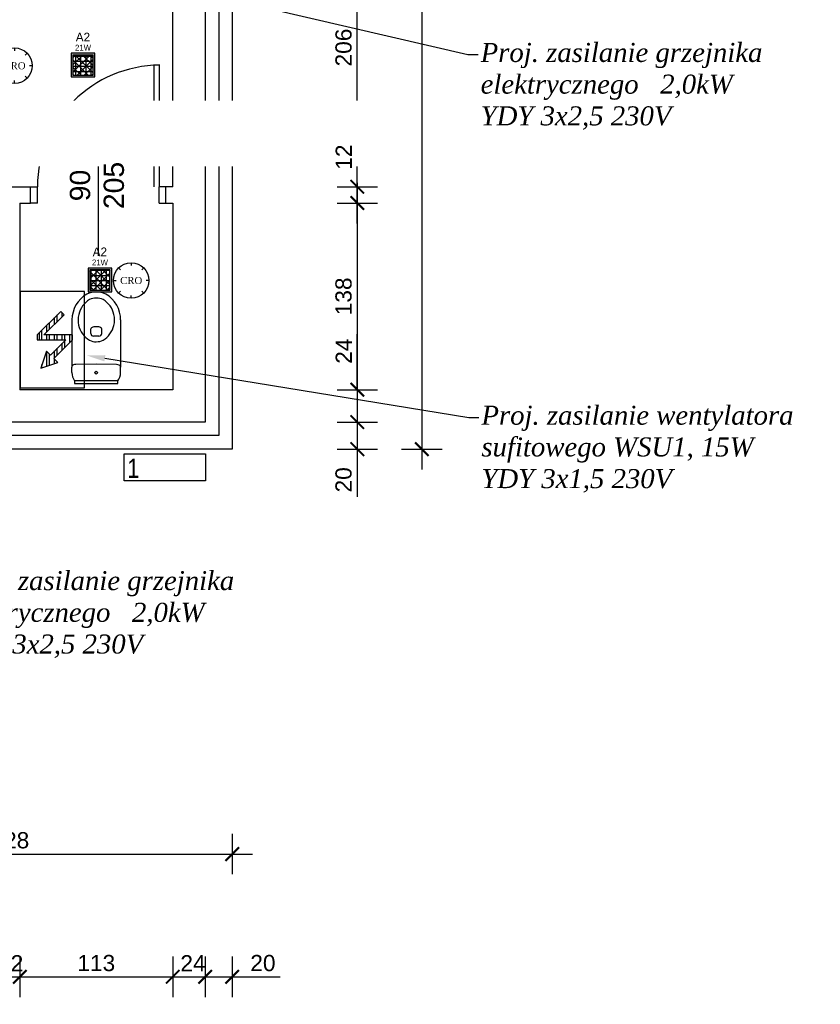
# Model space of a CAD drawing. Header units: millimetres. Extents: x 76855 to 99678, y -15103 to -11972.
# Tile 13 of 28: x 78967 to 79558, y -14299 to -13571. Entities that reach past the tile are written whole.
import ezdxf
from ezdxf.enums import TextEntityAlignment as Align

# ---------------------------------------------------------------- set-up
doc = ezdxf.new("R2010")
doc.units = ezdxf.units.MM
doc.header["$LTSCALE"] = 100
doc.header["$MEASUREMENT"] = 0
doc.linetypes.add('DASHED', pattern=[0.75, 0.5, -0.25])
doc.layers.add('!OPSY', color=142, linetype='Continuous', lineweight=18)
doc.layers.add('E_Opisy', color=232, linetype='Continuous', lineweight=9)
for name, color, linetype in [('#KIE_Czujka ruchu i obecności', 36, 'Continuous'), ('#KIE_PZ urządzenia', 172, 'Continuous'), ('E_OPRAWY_LUXIONA', 232, 'Continuous'), ('LL_PODSTAWOWE', 1, 'Continuous'), ('Okno', 4, 'Continuous'), ('otwór', 1, 'Continuous'), ('Warstwa1', 1, 'Continuous'), ('WENTYLACJAPRZER', 1, 'DASHED'), ('WYMIARY', 1, 'Continuous'), ('wyposażenie', 4, 'Continuous')]:
    doc.layers.add(name, color=color, linetype=linetype)
doc.layers.add('#KIE_Opisy techniczne', color=7, linetype='Continuous', true_color=0x3f6732)
doc.styles.add('ARIAL', font='times.ttf', dxfattribs={"width": 0.8, "oblique": 15, "height": 0.2})
doc.styles.add('CDMSTYLE', font='CDMSIMPL', dxfattribs={"width": 0.8, "bigfont": 'CDMBIGPL'})
doc.styles.add('styl1', font='ARIAL.TTF', dxfattribs={"height": 12})
doc.styles.add('styl2', font='TIMES.TTF', dxfattribs={"height": 150})
doc.styles.add('styl4', font='TIMES.TTF', dxfattribs={"height": 100})
doc.linetypes.add('BATTING', pattern='A,0.0001,-0.1,[134,ltypeshp.shx,S=0.1,R=0,X=-0.1,Y=0],-0.2,[134,ltypeshp.shx,S=0.1,R=180,X=0.1,Y=0],-0.1', length=0.4001)
doc.dimstyles.new('2222', dxfattribs={"dimtxt": 12, "dimasz": 10, "dimexe": 15, "dimexo": 15, "dimgap": 4, "dimtad": 1, "dimtxsty": 'styl1', "dimblk": 'ARCHTICK', "dimcen": 2.5, "dimdle": 15, "dimclrd": 1, "dimclre": 1, "dimclrt": 4, "dimadec": 0, "dimazin": 0, "dimtfac": 1, "dimtmove": 0, "dimatfit": 3, "dimldrblk": 'ARCHTICK', "dimfxl": 15, "dimfxlon": 1, "dimlwd": 25, "dimlwe": 25, "dimarcsym": 0})

# ---------------------------------------------------------------- blocks, each defined once
blk = doc.blocks.new('_ArchTick')
at = {"layer": 'Warstwa1', "color": 0, "const_width": 0.15}
blk.add_lwpolyline([(-0.5, -0.5), (0.5, 0.5)], dxfattribs=at)
blk = doc.blocks.new('*D234')
at = {"layer": 'Defpoints', "color": 0, "linetype": 'ByBlock'}
for p in [(78859.75, -13909.18), (78954.75, -13909.18), (78954.75, -14278.9)]:
    blk.add_point(p, dxfattribs=at)
at = {"layer": 'WYMIARY', "color": 1, "linetype": 'ByBlock', "lineweight": 25}
for p, q in [((78859.75, -14263.9), (78859.75, -14293.9)), ((78954.75, -14263.9), (78954.75, -14293.9)), ((78844.75, -14278.9), (78969.75, -14278.9))]:
    blk.add_line(p, q, dxfattribs=at)
at = {"layer": 'WYMIARY', "color": 1, "linetype": 'ByBlock', "lineweight": 25, "xscale": 10, "yscale": 10, "zscale": 10, "rotation": 180}
blk.add_blockref('_ArchTick', (78859.75, -14278.9), dxfattribs=at)
at = {"layer": 'WYMIARY', "color": 1, "linetype": 'ByBlock', "lineweight": 25, "xscale": 10, "yscale": 10, "zscale": 10}
blk.add_blockref('_ArchTick', (78954.75, -14278.9), dxfattribs=at)
at = {"layer": 'WYMIARY', "color": 4, "linetype": 'ByBlock', "insert": (78907.25, -14268.78), "char_height": 12, "attachment_point": 5, "style": 'styl1'}
blk.add_mtext('95', dxfattribs=at)
blk = doc.blocks.new('*D235')
at = {"layer": 'Defpoints', "color": 0, "linetype": 'ByBlock'}
for p in [(78954.75, -13909.18), (78966.75, -13909.18), (78966.75, -14278.9)]:
    blk.add_point(p, dxfattribs=at)
at = {"layer": 'WYMIARY', "color": 1, "linetype": 'ByBlock', "lineweight": 25}
for p, q in [((78954.75, -14263.9), (78954.75, -14293.9)), ((78966.75, -14263.9), (78966.75, -14293.9)), ((78939.75, -14278.9), (78981.75, -14278.9))]:
    blk.add_line(p, q, dxfattribs=at)
at = {"layer": 'WYMIARY', "color": 1, "linetype": 'ByBlock', "lineweight": 25, "xscale": 10, "yscale": 10, "zscale": 10, "rotation": 180}
blk.add_blockref('_ArchTick', (78954.75, -14278.9), dxfattribs=at)
at = {"layer": 'WYMIARY', "color": 1, "linetype": 'ByBlock', "lineweight": 25, "xscale": 10, "yscale": 10, "zscale": 10}
blk.add_blockref('_ArchTick', (78966.75, -14278.9), dxfattribs=at)
at = {"layer": 'WYMIARY', "color": 4, "linetype": 'ByBlock', "insert": (78960.01, -14268.88), "char_height": 12, "attachment_point": 5, "style": 'styl1'}
blk.add_mtext('12', dxfattribs=at)
blk = doc.blocks.new('*D236')
at = {"layer": 'Defpoints', "color": 0, "linetype": 'ByBlock'}
for p in [(78966.75, -13909.18), (79079.75, -13909.18), (79079.75, -14278.9)]:
    blk.add_point(p, dxfattribs=at)
at = {"layer": 'WYMIARY', "color": 1, "linetype": 'ByBlock', "lineweight": 25}
for p, q in [((78966.75, -14263.9), (78966.75, -14293.9)), ((79079.75, -14263.9), (79079.75, -14293.9)), ((78951.75, -14278.9), (79094.75, -14278.9))]:
    blk.add_line(p, q, dxfattribs=at)
at = {"layer": 'WYMIARY', "color": 1, "linetype": 'ByBlock', "lineweight": 25, "xscale": 10, "yscale": 10, "zscale": 10, "rotation": 180}
blk.add_blockref('_ArchTick', (78966.75, -14278.9), dxfattribs=at)
at = {"layer": 'WYMIARY', "color": 1, "linetype": 'ByBlock', "lineweight": 25, "xscale": 10, "yscale": 10, "zscale": 10}
blk.add_blockref('_ArchTick', (79079.75, -14278.9), dxfattribs=at)
at = {"layer": 'WYMIARY', "color": 4, "linetype": 'ByBlock', "insert": (79023.25, -14268.77), "char_height": 12, "attachment_point": 5, "style": 'styl1'}
blk.add_mtext('113', dxfattribs=at)
blk = doc.blocks.new('*D237')
at = {"layer": 'Defpoints', "color": 0, "linetype": 'ByBlock'}
for p in [(79079.75, -13909.18), (79103.75, -13909.18), (79103.75, -14278.9)]:
    blk.add_point(p, dxfattribs=at)
at = {"layer": 'WYMIARY', "color": 1, "linetype": 'ByBlock', "lineweight": 25}
for p, q in [((79079.75, -14263.9), (79079.75, -14293.9)), ((79103.75, -14263.9), (79103.75, -14293.9)), ((79064.75, -14278.9), (79118.75, -14278.9))]:
    blk.add_line(p, q, dxfattribs=at)
at = {"layer": 'WYMIARY', "color": 1, "linetype": 'ByBlock', "lineweight": 25, "xscale": 10, "yscale": 10, "zscale": 10, "rotation": 180}
blk.add_blockref('_ArchTick', (79079.75, -14278.9), dxfattribs=at)
at = {"layer": 'WYMIARY', "color": 1, "linetype": 'ByBlock', "lineweight": 25, "xscale": 10, "yscale": 10, "zscale": 10}
blk.add_blockref('_ArchTick', (79103.75, -14278.9), dxfattribs=at)
at = {"layer": 'WYMIARY', "color": 4, "linetype": 'ByBlock', "insert": (79094.75, -14268.88), "char_height": 12, "attachment_point": 5, "style": 'styl1'}
blk.add_mtext('24', dxfattribs=at)
blk = doc.blocks.new('*D238')
at = {"layer": 'Defpoints', "color": 0, "linetype": 'ByBlock'}
for p in [(79103.75, -13933.18), (79123.75, -13933.18), (79123.75, -14278.9)]:
    blk.add_point(p, dxfattribs=at)
at = {"layer": 'WYMIARY', "color": 1, "linetype": 'ByBlock', "lineweight": 25}
for p, q in [((79103.75, -14263.9), (79103.75, -14293.9)), ((79123.75, -14263.9), (79123.75, -14293.9)), ((79088.75, -14278.9), (79123.75, -14278.9)), ((79123.75, -14278.9), (79159.11, -14278.9))]:
    blk.add_line(p, q, dxfattribs=at)
at = {"layer": 'WYMIARY', "color": 1, "linetype": 'ByBlock', "lineweight": 25, "xscale": 10, "yscale": 10, "zscale": 10, "rotation": 180}
blk.add_blockref('_ArchTick', (79103.75, -14278.9), dxfattribs=at)
at = {"layer": 'WYMIARY', "color": 1, "linetype": 'ByBlock', "lineweight": 25, "xscale": 10, "yscale": 10, "zscale": 10}
blk.add_blockref('_ArchTick', (79123.75, -14278.9), dxfattribs=at)
at = {"layer": 'WYMIARY', "color": 4, "linetype": 'ByBlock', "insert": (79146.43, -14268.78), "char_height": 12, "attachment_point": 5, "style": 'styl1'}
blk.add_mtext('20', dxfattribs=at)
blk = doc.blocks.new('*D251')
at = {"layer": 'Defpoints', "color": 0, "linetype": 'ByBlock'}
for p in [(78767.75, -13933.18), (79123.75, -13933.18), (79123.75, -14322.15)]:
    blk.add_point(p, dxfattribs=at)
at = {"layer": 'WYMIARY', "color": 1, "linetype": 'ByBlock', "lineweight": 25}
for p, q in [((78767.75, -14307.15), (78767.75, -14337.15)), ((79123.75, -14307.15), (79123.75, -14337.15)), ((78752.75, -14322.15), (79138.75, -14322.15))]:
    blk.add_line(p, q, dxfattribs=at)
at = {"layer": 'WYMIARY', "color": 1, "linetype": 'ByBlock', "lineweight": 25, "xscale": 10, "yscale": 10, "zscale": 10, "rotation": 180}
blk.add_blockref('_ArchTick', (78767.75, -14322.15), dxfattribs=at)
at = {"layer": 'WYMIARY', "color": 1, "linetype": 'ByBlock', "lineweight": 25, "xscale": 10, "yscale": 10, "zscale": 10}
blk.add_blockref('_ArchTick', (79123.75, -14322.15), dxfattribs=at)
at = {"layer": 'WYMIARY', "color": 4, "linetype": 'ByBlock', "insert": (78945.75, -14312.02), "char_height": 12, "attachment_point": 5, "style": 'styl1'}
blk.add_mtext('356', dxfattribs=at)
blk = doc.blocks.new('*D261')
at = {"layer": 'Defpoints', "color": 0, "linetype": 'ByBlock'}
for p in [(79079.75, -13844.72), (79079.75, -13868.72), (79216.2, -13868.72)]:
    blk.add_point(p, dxfattribs=at)
at = {"layer": 'WYMIARY', "color": 1, "linetype": 'ByBlock', "lineweight": 25}
for p, q in [((79216.2, -13844.72), (79216.2, -13803.59)), ((79216.2, -13829.72), (79216.2, -13883.72)), ((79201.2, -13844.72), (79231.2, -13844.72)), ((79201.2, -13868.72), (79231.2, -13868.72))]:
    blk.add_line(p, q, dxfattribs=at)
at = {"layer": 'WYMIARY', "color": 1, "linetype": 'ByBlock', "lineweight": 25, "xscale": 10, "yscale": 10, "zscale": 10}
for p, rotation in [((79216.2, -13844.72), 90), ((79216.2, -13868.72), 270)]:
    blk.add_blockref('_ArchTick', p, dxfattribs=dict(at, rotation=rotation))
at = {"layer": 'WYMIARY', "color": 4, "linetype": 'ByBlock', "insert": (79206.18, -13816.26), "char_height": 12, "attachment_point": 5, "rotation": 90, "style": 'styl1'}
blk.add_mtext('24', dxfattribs=at)
blk = doc.blocks.new('*D262')
at = {"layer": 'Defpoints', "color": 0, "linetype": 'ByBlock'}
for p in [(79079.75, -13488.72), (79216.2, -13488.72), (79079.75, -13694.72)]:
    blk.add_point(p, dxfattribs=at)
at = {"layer": 'WYMIARY', "color": 1, "linetype": 'ByBlock', "lineweight": 25}
for p, q in [((79216.2, -13709.72), (79216.2, -13473.72)), ((79201.2, -13488.72), (79231.2, -13488.72)), ((79201.2, -13694.72), (79231.2, -13694.72))]:
    blk.add_line(p, q, dxfattribs=at)
at = {"layer": 'WYMIARY', "color": 1, "linetype": 'ByBlock', "lineweight": 25, "xscale": 10, "yscale": 10, "zscale": 10}
for p, rotation in [((79216.2, -13488.72), 90), ((79216.2, -13694.72), 270)]:
    blk.add_blockref('_ArchTick', p, dxfattribs=dict(at, rotation=rotation))
at = {"layer": 'WYMIARY', "color": 4, "linetype": 'ByBlock', "insert": (79206.07, -13591.72), "char_height": 12, "attachment_point": 5, "rotation": 90, "style": 'styl1'}
blk.add_mtext('206', dxfattribs=at)
blk = doc.blocks.new('*D266')
at = {"layer": 'Defpoints', "color": 0, "linetype": 'ByBlock'}
for p in [(79103.75, -13868.72), (79103.75, -13888.72), (79216.2, -13888.72)]:
    blk.add_point(p, dxfattribs=at)
at = {"layer": 'WYMIARY', "color": 1, "linetype": 'ByBlock', "lineweight": 25}
for p, q in [((79216.2, -13853.72), (79216.2, -13888.72)), ((79201.2, -13868.72), (79231.2, -13868.72)), ((79201.2, -13888.72), (79231.2, -13888.72)), ((79216.2, -13888.72), (79216.2, -13924.07))]:
    blk.add_line(p, q, dxfattribs=at)
at = {"layer": 'WYMIARY', "color": 1, "linetype": 'ByBlock', "lineweight": 25, "xscale": 10, "yscale": 10, "zscale": 10}
for p, rotation in [((79216.2, -13868.72), 90), ((79216.2, -13888.72), 270)]:
    blk.add_blockref('_ArchTick', p, dxfattribs=dict(at, rotation=rotation))
at = {"layer": 'WYMIARY', "color": 4, "linetype": 'ByBlock', "insert": (79206.07, -13911.39), "char_height": 12, "attachment_point": 5, "rotation": 90, "style": 'styl1'}
blk.add_mtext('20', dxfattribs=at)
blk = doc.blocks.new('*D267')
at = {"layer": 'Defpoints', "color": 0, "linetype": 'ByBlock'}
for p in [(79123.75, -13076.72), (79123.75, -13888.72), (79263.84, -13888.72)]:
    blk.add_point(p, dxfattribs=at)
at = {"layer": 'WYMIARY', "color": 1, "linetype": 'ByBlock', "lineweight": 25}
for p, q in [((79263.84, -13061.72), (79263.84, -13903.72)), ((79248.84, -13076.72), (79278.84, -13076.72)), ((79248.84, -13888.72), (79278.84, -13888.72))]:
    blk.add_line(p, q, dxfattribs=at)
at = {"layer": 'WYMIARY', "color": 1, "linetype": 'ByBlock', "lineweight": 25, "xscale": 10, "yscale": 10, "zscale": 10}
for p, rotation in [((79263.84, -13076.72), 90), ((79263.84, -13888.72), 270)]:
    blk.add_blockref('_ArchTick', p, dxfattribs=dict(at, rotation=rotation))
at = {"layer": 'WYMIARY', "color": 4, "linetype": 'ByBlock', "insert": (79253.71, -13482.72), "char_height": 12, "attachment_point": 5, "rotation": 90, "style": 'styl1'}
blk.add_mtext('812', dxfattribs=at)
blk = doc.blocks.new('*D268')
at = {"layer": 'Defpoints', "color": 0, "linetype": 'ByBlock'}
for p in [(79077.25, -13694.72), (79216.2, -13694.72), (79079.75, -13706.72)]:
    blk.add_point(p, dxfattribs=at)
at = {"layer": 'WYMIARY', "color": 1, "linetype": 'ByBlock', "lineweight": 25}
for p, q in [((79216.2, -13694.72), (79216.2, -13660.78)), ((79201.2, -13694.72), (79231.2, -13694.72)), ((79216.2, -13721.72), (79216.2, -13694.72)), ((79201.2, -13706.72), (79231.2, -13706.72))]:
    blk.add_line(p, q, dxfattribs=at)
at = {"layer": 'WYMIARY', "color": 1, "linetype": 'ByBlock', "lineweight": 25, "xscale": 10, "yscale": 10, "zscale": 10}
for p, rotation in [((79216.2, -13694.72), 90), ((79216.2, -13706.72), 270)]:
    blk.add_blockref('_ArchTick', p, dxfattribs=dict(at, rotation=rotation))
at = {"layer": 'WYMIARY', "color": 4, "linetype": 'ByBlock', "insert": (79206.18, -13672.75), "char_height": 12, "attachment_point": 5, "rotation": 90, "style": 'styl1'}
blk.add_mtext('12', dxfattribs=at)
blk = doc.blocks.new('*D269')
at = {"layer": 'Defpoints', "color": 0, "linetype": 'ByBlock'}
for p in [(79079.75, -13706.72), (79079.75, -13844.72), (79216.2, -13844.72)]:
    blk.add_point(p, dxfattribs=at)
at = {"layer": 'WYMIARY', "color": 1, "linetype": 'ByBlock', "lineweight": 25}
for p, q in [((79216.2, -13691.72), (79216.2, -13859.72)), ((79201.2, -13706.72), (79231.2, -13706.72)), ((79201.2, -13844.72), (79231.2, -13844.72))]:
    blk.add_line(p, q, dxfattribs=at)
at = {"layer": 'WYMIARY', "color": 1, "linetype": 'ByBlock', "lineweight": 25, "xscale": 10, "yscale": 10, "zscale": 10}
for p, rotation in [((79216.2, -13706.72), 90), ((79216.2, -13844.72), 270)]:
    blk.add_blockref('_ArchTick', p, dxfattribs=dict(at, rotation=rotation))
at = {"layer": 'WYMIARY', "color": 4, "linetype": 'ByBlock', "insert": (79206.07, -13775.72), "char_height": 12, "attachment_point": 5, "rotation": 90, "style": 'styl1'}
blk.add_mtext('138', dxfattribs=at)
blk = doc.blocks.new('*D275')
at = {"layer": 'Defpoints', "color": 0, "linetype": 'ByBlock'}
for p in [(79123.75, -13888.72), (78795.75, -14063.72), (79123.75, -14188.11)]:
    blk.add_point(p, dxfattribs=at)
at = {"layer": 'WYMIARY', "color": 1, "linetype": 'ByBlock', "lineweight": 25}
for p, q in [((78795.75, -14173.11), (78795.75, -14203.11)), ((79123.75, -14173.11), (79123.75, -14203.11)), ((78780.75, -14188.11), (79138.75, -14188.11))]:
    blk.add_line(p, q, dxfattribs=at)
at = {"layer": 'WYMIARY', "color": 1, "linetype": 'ByBlock', "lineweight": 25, "xscale": 10, "yscale": 10, "zscale": 10, "rotation": 180}
blk.add_blockref('_ArchTick', (78795.75, -14188.11), dxfattribs=at)
at = {"layer": 'WYMIARY', "color": 1, "linetype": 'ByBlock', "lineweight": 25, "xscale": 10, "yscale": 10, "zscale": 10}
blk.add_blockref('_ArchTick', (79123.75, -14188.11), dxfattribs=at)
at = {"layer": 'WYMIARY', "color": 4, "linetype": 'ByBlock', "insert": (78959.75, -14177.98), "char_height": 12, "attachment_point": 5, "style": 'styl1'}
blk.add_mtext('328', dxfattribs=at)
blk = doc.blocks.new('*U301')
at = {"layer": '#KIE_PZ urządzenia'}
h = blk.add_hatch(dxfattribs=at)
h.set_pattern_fill('ANSI32', color=256, scale=0.5, angle=45)
h.set_pattern_definition([(90, (0, 0), (-4.7625, 9e-16), []), (90, (1.5875, 1.5875), (-4.7625, 9e-16), [])])
h.paths.add_polyline_path([(114.65, -3473.31), (132.4, -3473.31), (122.89, -3482.82), (120.39, -3480.32), (116.85, -3490.99), (127.52, -3487.44), (125.02, -3484.94), (136.65, -3473.31), (136.65, -3470.31), (118.89, -3470.31), (131.45, -3457.76), (129.32, -3455.64), (114.65, -3470.31)])
for points in [[(144.15, -3443.31), (104.15, -3443.31), (104.15, -3503.31), (144.15, -3503.31)], [(114.65, -3473.31), (132.4, -3473.31), (122.89, -3482.82), (120.39, -3480.32), (116.85, -3490.99), (127.52, -3487.44), (125.02, -3484.94), (136.65, -3473.31), (136.65, -3470.31), (118.89, -3470.31), (131.45, -3457.76), (129.32, -3455.64), (114.65, -3470.31)]]:
    blk.add_lwpolyline(points, close=True, dxfattribs=at)
blk = doc.blocks.new('SQ160_2')
h = blk.add_hatch(color=256)
h.dxf.hatch_style = 1
h.paths.add_polyline_path([(-8.1, -8.1), (-8.1, 8.1), (8.1, 8.1), (8.1, -8.1)])
h.paths.add_polyline_path([(-6.9, -6.9), (-6.9, 6.9), (6.9, 6.9), (6.9, -6.9)], flags=16)
h = blk.add_hatch()
h.set_pattern_fill('NET', color=256, scale=28)
h.paths.add_polyline_path([(-6.9, -6.9), (-6.9, 6.9), (6.9, 6.9), (6.9, -6.9)])
h = blk.add_hatch()
h.set_pattern_fill('NET', color=256, scale=28, angle=45)
h.paths.add_polyline_path([(-6.9, -6.9), (-6.9, 6.9), (6.9, 6.9), (6.9, -6.9)])
for points in [[(-8.1, -8.1), (8.1, -8.1), (8.1, 8.1), (-8.1, 8.1)], [(-6.9, -6.9), (6.9, -6.9), (6.9, 6.9), (-6.9, 6.9)]]:
    blk.add_lwpolyline(points, close=True)
for tag, height, p in [('SYMBOL', 6, (-0.03, 14.47)), ('MOC', 4, (0.04, 8.79))]:
    blk.add_attdef(tag, text='', height=height).set_placement(p, align=Align.BOTTOM_CENTER)
blk = doc.blocks.new('Czyjka ruchu korytarz')
at = {"layer": '#KIE_Czujka ruchu i obecności'}
for points in [[(1463.31, -1108.97), (1464.72, -1110.38)], [(1472.15, -1105.31), (1472.15, -1107.31)], [(1480.99, -1108.97), (1479.57, -1110.38)], [(1459.65, -1117.81), (1461.65, -1117.81)], [(1484.65, -1117.81), (1482.65, -1117.81)], [(1463.31, -1126.65), (1464.72, -1125.23)], [(1472.15, -1130.31), (1472.15, -1128.31)], [(1480.99, -1126.65), (1479.57, -1125.23)]]:
    blk.add_lwpolyline(points, dxfattribs=at)
blk.add_circle((1472.15, -1117.81), 12.5, dxfattribs=at)
at = {"layer": '#KIE_Czujka ruchu i obecności', "style": 'ARIAL', "flags": 12}
for tag, height, p in [('A1', 15, (1501.42, -1117.81)), ('CR', 5, (1472.15, -1117.81))]:
    blk.add_attdef(tag, text='', height=height, dxfattribs=at).set_placement(p, align=Align.MIDDLE)

msp = doc.modelspace()

# ---------------------------------------------------------------- linework, layer by layer
at = {"layer": '#KIE_Opisy techniczne'}
msp.add_solid([(79029.25, -13823.826), (79015.746, -13819.256), (79030.002, -13819.2)], dxfattribs=at)
at = {"layer": 'E_OPRAWY_LUXIONA'}
msp.add_lwpolyline([(79043.922, -13892.068), (79103.922, -13892.068), (79103.922, -13912.068), (79043.922, -13912.068)], close=True, dxfattribs=at)
at = {"layer": 'otwór', "color": 1}
for p, q in [((79065.753, -13604.718), (79065.753, -13694.718)), ((79069.753, -13604.718), (79069.753, -13694.718)), ((79024.753, -13655.718), (79024.753, -13745.718))]:
    msp.add_line(p, q, dxfattribs=at)
msp.add_arc((79070.687, -13695.656), 90.939, 90.244859, 179.408849, dxfattribs=at)
at = {"layer": 'Warstwa1', "color": 2}
for p, q in [((79103.753, -13096.718), (79103.753, -13868.718)), ((79079.753, -13694.718), (79079.753, -13488.718)), ((78954.753, -13694.718), (78974.753, -13694.718)), ((78974.753, -13706.718), (78974.753, -13694.718)), ((79079.753, -13694.718), (79074.753, -13694.718)), ((79074.753, -13706.718), (79074.753, -13694.718)), ((78966.753, -13706.718), (78974.753, -13706.718)), ((78966.753, -13706.718), (78966.753, -13844.718)), ((78966.753, -13706.718), (78966.753, -13844.718)), ((79074.753, -13706.718), (79079.753, -13706.718)), ((79079.753, -13706.718), (79079.753, -13844.718)), ((79079.753, -13844.718), (78966.753, -13844.718)), ((79103.753, -13868.718), (78767.753, -13868.718))]:
    msp.add_line(p, q, dxfattribs=at)
at = {"layer": 'WENTYLACJAPRZER', "linetype": 'ByBlock'}
for p, q in [((78974.753, -13694.718), (78979.753, -13694.718)), ((78979.753, -13706.718), (78979.753, -13694.718)), ((79074.753, -13694.718), (79069.753, -13694.718)), ((79069.753, -13706.718), (79069.753, -13694.718)), ((78979.753, -13706.718), (78974.753, -13706.718)), ((79069.753, -13706.718), (79074.753, -13706.718)), ((78969.753, -13844.718), (78966.753, -13844.718))]:
    msp.add_line(p, q, dxfattribs=at)
at = {"layer": 'wyposażenie'}
for p, q in [((79005.281, -13793.095), (79005.2, -13828.104)), ((79041.281, -13793.178), (79041.199, -13828.184)), ((79019.257, -13803.127), (79019.265, -13799.678)), ((79027.257, -13803.146), (79027.265, -13799.697)), ((79025.253, -13805.141), (79021.253, -13805.132)), ((79028.264, -13808.113), (79028.28, -13808.145)), ((79023.205, -13825.826), (79008.204, -13826.102)), ((79038.204, -13826.171), (79023.205, -13825.826)), ((79005.19, -13832.095), (79005.2, -13828.104)), ((79041.19, -13832.178), (79041.199, -13828.184)), ((79007.176, -13838.1), (79007.172, -13840.1)), ((79007.172, -13840.1), (79039.172, -13840.174)), ((79039.176, -13838.174), (79007.176, -13838.1)), ((79039.172, -13840.174), (79039.176, -13838.174))]:
    msp.add_line(p, q, dxfattribs=at)
msp.add_lwpolyline([(78761.753, -13076.718), (79123.753, -13076.718), (79123.753, -13888.718), (78761.753, -13888.718)], dxfattribs=at)
at = {"layer": 'wyposażenie', "linetype": 'BATTING', "ltscale": 0.2}
msp.add_lwpolyline([(78761.753, -13086.718), (79113.753, -13086.718), (79113.753, -13878.718), (78761.753, -13878.718)], dxfattribs=at)
at = {"layer": 'wyposażenie'}
msp.add_circle((79023.19, -13832.145), 1.04, dxfattribs=at)
for centre, radius, start, end in [((79027.281, -13793.146), 22, 119.879181, 179.86722), ((79023.378, -13788.594), 16.08, 64.708874, 115.720852), ((79019.281, -13793.127), 22, 359.867225, 60.100737), ((79027.281, -13793.146), 17.472, 120.943051, 166.632454), ((79023.299, -13788.557), 11.573, 64.404521, 115.695854), ((79019.281, -13793.127), 17.509, 13.073655, 58.997853), ((79028.033, -13793.232), 18.223, 166.916808, 192.276101), ((79018.538, -13793.042), 18.215, 346.910656, 12.282323), ((79027.281, -13793.146), 17.509, 193.073639, 238.997834), ((79019.281, -13793.127), 17.472, 300.943032, 346.632463), ((79021.257, -13803.132), 2, 179.86722, 269.867222), ((79020.104, -13799.699), 0.839, 108.512353, 178.604), ((79023.251, -13806.137), 7.998, 89.86722, 115.258148), ((79023.251, -13806.137), 8, 64.449327, 89.86722), ((79025.257, -13803.141), 2, 269.867222, 359.867225), ((79026.365, -13799.757), 0.903, 3.827136, 68.125253), ((79023.262, -13797.717), 11.573, 244.404502, 295.695835), ((79007, -13828.067), 1.801, 112.664916, 181.168083), ((79008.19, -13832.102), 6, 89.86722, 108.302174), ((79038.19, -13832.171), 6, 71.432267, 89.86722), ((79039.4, -13828.141), 1.8, 358.633009, 67.096217), ((79015.19, -13832.118), 10, 179.86722, 216.972543), ((79031.19, -13832.155), 10, 322.240614, 359.867225)]:
    msp.add_arc(centre, radius, start, end, dxfattribs=at)

# ---------------------------------------------------------------- block references
at = {"layer": '#KIE_Czujka ruchu i obecności'}
ref = msp.add_blockref('Czyjka ruchu korytarz', (77417.086, -12431.463), dxfattribs=dict(at, xscale=1.05, yscale=1.05, zscale=1.05))
ref.add_attrib('CR', 'CRO', dxfattribs={"height": 5.25, "style": 'ARIAL', "flags": 12}).set_placement((78962.839, -13605.161), align=Align.MIDDLE)
ref = msp.add_blockref('Czyjka ruchu korytarz', (77503.329, -12590.315), dxfattribs=dict(at, xscale=1.05, yscale=1.05, zscale=1.05))
ref.add_attrib('CR', 'CRO', dxfattribs={"height": 5.25, "style": 'ARIAL', "flags": 12}).set_placement((79049.083, -13764.013), align=Align.MIDDLE)
at = {"layer": '#KIE_PZ urządzenia', "xscale": 1.187963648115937, "yscale": 1.187963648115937, "zscale": 1.187963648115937}
msp.add_blockref('*U301', (78843.36, -9681.63), dxfattribs=at)
at = {"layer": 'LL_PODSTAWOWE', "xscale": 1.077712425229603, "yscale": 1.077712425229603, "zscale": 1.077712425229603}
for p in [(79013.436, -13604.733), (79025.933, -13763.594)]:
    msp.add_blockref('SQ160_2', p, dxfattribs=at).add_auto_attribs({'SYMBOL': 'A2', 'MOC': '21W'})

# ---------------------------------------------------------------- texts
at = {"layer": '#KIE_Opisy techniczne', "char_height": 14.0625, "attachment_point": 1, "bg_fill": 2}
for s, insert in [('\\pxql;{\\fCentury|b0|i1|c238|p18;Proj. zasilanie grzejnika\\Pelektrycznego   2,0kW\\PYDY 3x2,5 230V}', (79307.372, -13588.328)), ('\\pxql;{\\fCentury|b0|i1|c238|p18;Proj. zasilanie wentylatora \\Psufitowego WSU1, 15W\\PYDY 3x1,5 230V}', (79307.938, -13856.584))]:
    msp.add_mtext(s, dxfattribs=dict(at, insert=insert))
at = {"layer": 'E_Opisy', "color": 0, "lineweight": 25, "insert": (79046.241, -13895.736), "char_height": 14.23828, "width": 969.42448, "attachment_point": 1, "style": 'CDMSTYLE'}
msp.add_mtext('{\\fArial|b0|i0|c238|p34;1}', dxfattribs=at)
at = {"layer": 'Okno', "insert": (79003.701, -13711.205), "char_height": 15, "width": 68.4853, "attachment_point": 1, "rotation": 90, "style": 'styl2'}
msp.add_mtext('{\\fArial|b0|i0|c238|p34; 90\\P205}', dxfattribs=at)

# ---------------------------------------------------------------- dimensions: what is measured, and where the dimension line sits
at = {"layer": 'WYMIARY', "linetype": 'ByBlock'}
for base, p1, p2, picture, middle in [((79263.838, -13888.718), (79123.753, -13076.718), (79123.753, -13888.718), '*D267', (79253.711, -13482.718)), ((79216.2, -13488.718), (79079.753, -13694.718), (79079.753, -13488.718), '*D262', (79206.073, -13591.718)), ((79216.2, -13694.718), (79079.753, -13706.718), (79077.253, -13694.718), '*D268', (79206.175, -13672.749)), ((79216.2, -13844.718), (79079.753, -13706.718), (79079.753, -13844.718), '*D269', (79206.069, -13775.718)), ((79216.2, -13888.718), (79103.753, -13868.718), (79103.753, -13888.718), '*D266', (79206.073, -13911.395))]:
    dim = msp.add_linear_dim(base=base, p1=p1, p2=p2, angle=90, dimstyle='2222', dxfattribs=at)
    dim.commit()
    dim.dimension.update_dxf_attribs({"geometry": picture, "text_midpoint": middle})
dim = msp.add_linear_dim(base=(79216.2, -13868.718), p1=(79079.753, -13844.718), p2=(79079.753, -13868.718), angle=90, dimstyle='2222', dxfattribs=at)
dim.commit()
dim.dimension.update_dxf_attribs({"geometry": '*D261', "text_midpoint": (79216.2, -13816.264), "dimtype": 160})
for base, p1, p2, picture, middle in [((79123.753, -14188.113), (78795.753, -14063.718), (79123.753, -13888.718), '*D275', (78959.753, -14177.982)), ((78954.753, -14278.904), (78859.753, -13909.185), (78954.753, -13909.185), '*D234', (78907.253, -14268.777)), ((79079.753, -14278.904), (78966.753, -13909.185), (79079.753, -13909.185), '*D236', (79023.253, -14268.773)), ((79123.753, -14322.149), (78767.753, -13933.185), (79123.753, -13933.185), '*D251', (78945.753, -14312.018)), ((79123.753, -14278.904), (79103.753, -13933.185), (79123.753, -13933.185), '*D238', (79146.43, -14268.777))]:
    dim = msp.add_linear_dim(base=base, p1=p1, p2=p2, dimstyle='2222', dxfattribs=at)
    dim.commit()
    dim.dimension.update_dxf_attribs({"geometry": picture, "text_midpoint": middle})
dim = msp.add_linear_dim(base=(78966.753, -14278.904), p1=(78954.753, -13909.185), p2=(78966.753, -13909.185), dimstyle='2222', dxfattribs=at)
dim.commit()
dim.dimension.update_dxf_attribs({"geometry": '*D235', "text_midpoint": (78960.011, -14278.904), "dimtype": 160})
dim = msp.add_linear_dim(base=(79103.753, -14278.904), p1=(79079.753, -13909.185), p2=(79103.753, -13909.185), dimstyle='2222', override={"dimtxsty": 'styl1'}, dxfattribs=at)
dim.commit()
dim.dimension.update_dxf_attribs({"geometry": '*D237', "text_midpoint": (79094.753, -14278.904), "dimtype": 160})

# ---------------------------------------------------------------- next in the draw order: linework, layer by layer
at = {"layer": '#KIE_Opisy techniczne', "lineweight": -2}
for p, q in [((79297.997, -13596.98), (79305.497, -13596.98)), ((79298.563, -13865.236), (79306.063, -13865.236))]:
    msp.add_line(p, q, dxfattribs=at)
for points in [[(79092.403, -13548.996), (79297.997, -13596.98), (79297.997, -13596.98)], [(79029.626, -13821.513), (79298.563, -13865.236), (79298.563, -13865.236)]]:
    msp.add_lwpolyline(points, dxfattribs=at)

# ---------------------------------------------------------------- next in the draw order: texts
at = {"layer": '!OPSY', "insert": (78921.122, -13643.19), "char_height": 24.29706, "width": 315.77635, "attachment_point": 1, "style": 'styl4', "bg_fill": 2}
msp.add_mtext('{\\fTahoma|b0|i0|c238|p34;10}', dxfattribs=at)
at = {"layer": '#KIE_Opisy techniczne', "insert": (78916.942, -13978.899), "char_height": 14.0625, "attachment_point": 1, "bg_fill": 2}
msp.add_mtext('\\pxql;{\\fCentury|b0|i1|c238|p18;Proj. zasilanie grzejnika\\Pelektrycznego   2,0kW\\PYDY 3x2,5 230V}', dxfattribs=at)

doc.saveas('drawing.dxf')
